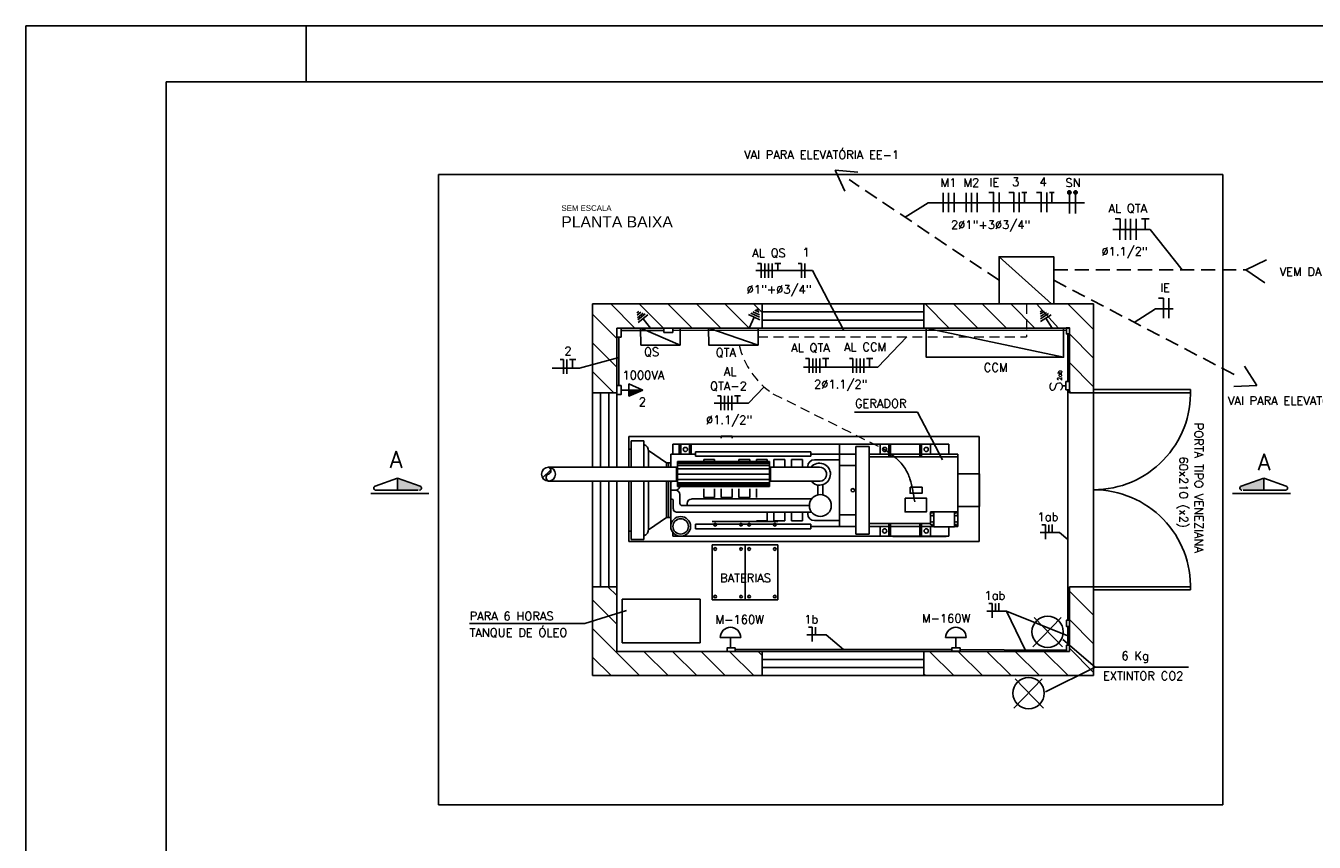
# Model space of a CAD drawing. Header units: millimetres. Extents: x 439.7 to 481.7, y 411.1 to 440.8.
# Tile 2 of 4: x 439.7 to 462.7, y 426.2 to 440.8. Entities that reach past the tile are written whole.
import ezdxf
from ezdxf.enums import TextEntityAlignment as Align

# ---------------------------------------------------------------- set-up
doc = ezdxf.new("R2010")
doc.units = ezdxf.units.MM
doc.linetypes.add('CONTINUO', pattern=[0])
doc.linetypes.add('HIDDEN', pattern=[0.375, 0.25, -0.125])
for name, color, linetype in [('004', 2, 'Continuous'), ('EGERA240C', 240, 'Continuous'), ('ELE-DUTO', 8, 'Continuous'), ('ELE_CIR', 2, 'HIDDEN'), ('ELE_TX_CIR', 2, 'Continuous'), ('EPTOS200C', 8, 'Continuous'), ('ETXT004', 4, 'Continuous'), ('LGROSSA', 5, 'Continuous'), ('LMEDIA', 4, 'Continuous'), ('PADRÃO', 4, 'Continuous'), ('TP-POSTES', 2, 'Continuous'), ('txt_titulos', 5, 'Continuous')]:
    doc.layers.add(name, color=color, linetype=linetype)
doc.styles.add('ARIAL', font='ARIAL.TTF', dxfattribs={"height": 0.2})
doc.styles.add('ROMAND', font='ROMANS.SHX', dxfattribs={"oblique": 15, "height": 800})
doc.styles.add('ROMANS', font='romans')

msp = doc.modelspace()

# ---------------------------------------------------------------- hatches: boundary and pattern name
h = msp.add_hatch(color=7)
h.dxf.hatch_style = 1
h.paths.add_polyline_path([(446.377, 432.732), (446.377, 432.516), (446.766, 432.516, 0.841128), (446.778, 432.587)])
h = msp.add_hatch(color=7)
h.dxf.hatch_style = 1
h.paths.add_polyline_path([(461.815, 432.732), (461.815, 432.516), (461.426, 432.516, -0.841128), (461.413, 432.587)])
at = {"layer": 'EGERA240C', "linetype": 'Continuous'}
h = msp.add_hatch(dxfattribs=at)
h.set_pattern_fill('_U', scale=0.181534, angle=495.01, style=0, pattern_type=0)
h.set_pattern_definition([(224.99, (341.99984, 458.51344), (-0.12834117, 0.12838598), [])])
h.paths.add_polyline_path([(449.065, 432.926, -0.711559), (449.065, 432.802, 0.580274), (449.045, 432.695), (449.065, 432.678, -0.414214), (448.941, 432.802, -0.414214)])
at = {"layer": 'ELE_CIR'}
h = msp.add_hatch(color=2, dxfattribs=at)
h.paths.add_polyline_path([(458.32, 437.823, 1), (458.38, 437.823, 1)])
h.paths.add_polyline_path([(458.49, 437.823, 1), (458.431, 437.823, 1)])
at = {"layer": 'EPTOS200C'}
msp.add_hatch(color=256, dxfattribs=at).paths.add_polyline_path([(450.501, 434.192), (450.501, 434.301), (450.745, 434.301)])

# ---------------------------------------------------------------- linework, layer by layer
at = {"color": 7}
for p, q in [((447.105, 426.906), (447.105, 438.141)), ((461.086, 438.141), (447.105, 438.141)), ((447.105, 438.141), (447.105, 426.906)), ((461.086, 438.141), (447.105, 438.141)), ((461.086, 426.906), (461.086, 438.141)), ((461.086, 438.141), (461.086, 426.906)), ((452.876, 435.836), (449.851, 435.836)), ((450.283, 435.219), (449.851, 435.651)), ((450.607, 435.404), (450.175, 435.836)), ((451.117, 435.404), (450.684, 435.836)), ((451.626, 435.404), (451.194, 435.836)), ((452.135, 435.404), (451.703, 435.836)), ((452.644, 435.404), (452.212, 435.836)), ((452.876, 435.682), (452.721, 435.836)), ((452.876, 435.836), (452.876, 435.404)), ((455.757, 435.836), (452.876, 435.836)), ((455.757, 435.692), (452.876, 435.692)), ((455.757, 435.836), (455.757, 435.404)), ((458.782, 435.836), (455.757, 435.836)), ((456.209, 435.404), (455.777, 435.836)), ((456.718, 435.404), (456.286, 435.836)), ((457.228, 435.404), (456.796, 435.836)), ((457.737, 435.404), (457.305, 435.836)), ((458.158, 435.403), (457.767, 435.836)), ((458.782, 435.378), (458.323, 435.836)), ((458.782, 435.836), (458.782, 434.252)), ((455.757, 435.548), (452.876, 435.548)), ((455.757, 435.404), (452.876, 435.404)), ((456.016, 435.404), (455.757, 435.404)), ((458.35, 435.404), (458.247, 435.404)), ((458.35, 435.404), (458.35, 434.252)), ((458.782, 434.869), (458.35, 435.301)), ((450.283, 434.71), (449.851, 435.142)), ((458.782, 434.359), (458.35, 434.792)), ((450.232, 434.252), (449.851, 434.633)), ((458.38, 434.252), (458.35, 434.282)), ((458.782, 434.31), (460.509, 434.31)), ((449.851, 434.252), (449.851, 432.926)), ((450.283, 434.252), (450.283, 432.926)), ((458.782, 434.252), (458.35, 434.252)), ((458.782, 434.252), (458.782, 430.795)), ((458.782, 434.252), (460.51, 434.252)), ((450.542, 433.394), (450.766, 433.394)), ((450.766, 432.926), (450.766, 433.394)), ((452.145, 433.478), (452.145, 433.441)), ((452.145, 433.478), (452.341, 433.478)), ((452.341, 433.478), (452.341, 433.441)), ((450.849, 432.926), (450.849, 433.223)), ((451.169, 433.004), (450.849, 433.223)), ((451.246, 432.926), (451.246, 433.16)), ((451.688, 433.16), (451.246, 433.16)), ((451.281, 433.336), (451.281, 433.16)), ((451.281, 433.336), (454.252, 433.336)), ((451.394, 433.336), (451.394, 433.16)), ((451.425, 433.336), (451.425, 433.16)), ((451.581, 433.336), (451.581, 433.16)), ((451.612, 433.336), (451.612, 433.16)), ((451.688, 433.201), (451.688, 433.119)), ((451.688, 433.201), (453.742, 433.201)), ((453.742, 433.201), (453.742, 433.119)), ((453.742, 433.16), (454.252, 433.16)), ((454.252, 433.336), (456.204, 433.336)), ((454.252, 433.336), (454.252, 431.87)), ((454.252, 433.16), (454.546, 433.16)), ((454.546, 433.297), (454.78, 433.297)), ((454.546, 431.733), (454.546, 433.297)), ((454.78, 431.733), (454.78, 433.297)), ((454.78, 433.16), (455.132, 433.16)), ((454.976, 433.336), (454.976, 433.16)), ((455.132, 433.336), (455.132, 433.109)), ((455.163, 433.336), (455.163, 433.109)), ((455.163, 433.16), (455.686, 433.16)), ((455.686, 433.336), (455.686, 433.109)), ((455.716, 433.336), (455.716, 433.109)), ((455.716, 433.16), (456.36, 433.16)), ((455.873, 433.336), (455.873, 433.16)), ((456.204, 433.16), (456.204, 433.336)), ((456.36, 431.87), (456.36, 433.16)), ((449.065, 432.926), (451.346, 432.926)), ((449.851, 433.094), (449.851, 432.926)), ((450.283, 433.094), (450.283, 432.926)), ((451.169, 432.926), (451.169, 433.004)), ((451.169, 433.004), (451.246, 433.004)), ((451.208, 432.926), (451.208, 433.004)), ((451.346, 432.926), (451.346, 432.678)), ((451.366, 433.026), (451.366, 432.579)), ((453.007, 433.026), (451.366, 433.026)), ((453.007, 433.013), (451.366, 433.013)), ((453.007, 432.99), (451.366, 432.99)), ((453.007, 432.957), (451.366, 432.957)), ((453.007, 432.899), (451.366, 432.899)), ((451.688, 433.119), (453.742, 433.119)), ((451.833, 433.062), (451.833, 433.026)), ((451.833, 433.062), (452.028, 433.062)), ((452.028, 433.062), (452.028, 433.026)), ((452.458, 433.062), (452.458, 433.026)), ((452.458, 433.062), (452.653, 433.062)), ((452.653, 433.062), (452.653, 433.026)), ((452.771, 433.062), (452.771, 433.026)), ((452.771, 433.062), (452.966, 433.062)), ((452.966, 433.062), (452.966, 433.026)), ((453.007, 433.026), (453.007, 432.579)), ((453.026, 432.926), (453.026, 432.678)), ((453.897, 432.926), (453.026, 432.926)), ((453.083, 433.062), (453.083, 432.926)), ((453.083, 433.062), (453.279, 433.062)), ((453.279, 433.062), (453.279, 432.926)), ((453.396, 433.062), (453.396, 432.926)), ((453.396, 433.062), (453.591, 433.062)), ((453.591, 433.062), (453.591, 432.926)), ((453.687, 432.94), (453.687, 432.926)), ((453.805, 433.057), (454.252, 433.057)), ((454.252, 432.955), (454.546, 432.955)), ((454.78, 433.109), (456.36, 433.109)), ((446.377, 432.732), (445.975, 432.588)), ((446.778, 432.587), (446.377, 432.732)), ((446.377, 432.732), (446.377, 432.516)), ((449.065, 432.678), (451.346, 432.678)), ((449.851, 432.678), (449.851, 430.795)), ((449.995, 432.678), (449.995, 430.795)), ((450.139, 432.678), (450.139, 430.795)), ((450.283, 432.678), (450.283, 430.795)), ((450.766, 431.636), (450.766, 432.678)), ((450.849, 431.807), (450.849, 432.678)), ((451.169, 432.026), (451.169, 432.678)), ((451.208, 432.026), (451.208, 432.678)), ((451.246, 431.87), (451.246, 432.678)), ((451.246, 432.671), (451.252, 432.671)), ((453.007, 432.803), (451.366, 432.803)), ((453.007, 432.706), (451.366, 432.706)), ((453.874, 432.678), (453.026, 432.678)), ((456.36, 432.808), (456.751, 432.808)), ((456.751, 432.222), (456.751, 432.808)), ((461.413, 432.587), (461.815, 432.732)), ((461.815, 432.732), (462.217, 432.588)), ((461.815, 432.732), (461.815, 432.516)), ((446.936, 432.456), (445.897, 432.456)), ((445.987, 432.516), (446.741, 432.516)), ((451.246, 432.515), (451.33, 432.515)), ((453.007, 432.647), (451.366, 432.647)), ((453.007, 432.615), (451.366, 432.615)), ((453.007, 432.592), (451.366, 432.592)), ((453.007, 432.579), (451.366, 432.579)), ((451.408, 432.28), (451.408, 432.437)), ((451.833, 432.383), (451.833, 432.539)), ((452.028, 432.383), (452.028, 432.539)), ((452.145, 432.383), (452.145, 432.539)), ((452.341, 432.383), (452.341, 432.539)), ((452.458, 432.383), (452.458, 432.539)), ((452.653, 432.383), (452.653, 432.539)), ((452.771, 432.383), (452.771, 432.539)), ((453.867, 432.432), (453.867, 432.598)), ((453.956, 432.432), (453.956, 432.598)), ((461.255, 432.456), (462.294, 432.456)), ((462.204, 432.516), (461.45, 432.516)), ((451.246, 432.359), (451.252, 432.359)), ((451.291, 432.183), (451.291, 432.32)), ((451.447, 432.241), (453.716, 432.241)), ((451.539, 432.28), (451.539, 432.241)), ((451.618, 432.359), (453.755, 432.359)), ((451.833, 432.383), (452.028, 432.383)), ((452.145, 432.383), (452.341, 432.383)), ((452.458, 432.383), (452.653, 432.383)), ((456.36, 432.222), (456.751, 432.222)), ((451.169, 432.026), (450.849, 431.807)), ((451.169, 432.026), (451.246, 432.026)), ((451.35, 432.124), (453.755, 432.124)), ((452.966, 431.968), (452.966, 432.124)), ((453.083, 431.968), (453.083, 432.124)), ((453.279, 431.968), (453.279, 432.124)), ((453.396, 431.968), (453.396, 432.124)), ((453.591, 431.968), (453.591, 432.124)), ((453.687, 432.09), (453.687, 432.124)), ((454.252, 432.075), (454.546, 432.075)), ((455.872, 431.921), (455.872, 432.132)), ((455.872, 432.132), (456.36, 432.132)), ((455.932, 431.862), (455.932, 432.132)), ((456.3, 431.862), (456.3, 432.132)), ((451.281, 431.694), (451.281, 431.765)), ((451.688, 431.829), (451.688, 431.911)), ((451.688, 431.911), (453.742, 431.911)), ((451.688, 431.829), (453.742, 431.829)), ((451.983, 431.956), (453.155, 431.956)), ((452.771, 431.968), (452.966, 431.968)), ((453.083, 431.968), (453.279, 431.968)), ((453.396, 431.968), (453.591, 431.968)), ((453.742, 431.829), (453.742, 431.911)), ((453.742, 431.87), (454.546, 431.87)), ((453.805, 431.973), (454.252, 431.973)), ((454.78, 431.921), (455.872, 431.921)), ((454.78, 431.87), (455.132, 431.87)), ((454.976, 431.694), (454.976, 431.87)), ((455.132, 431.694), (455.132, 431.921)), ((455.163, 431.694), (455.163, 431.921)), ((455.163, 431.87), (455.686, 431.87)), ((455.686, 431.694), (455.686, 431.921)), ((455.716, 431.694), (455.716, 431.921)), ((455.716, 431.87), (455.932, 431.87)), ((455.873, 431.694), (455.873, 431.87)), ((455.932, 431.862), (456.3, 431.862)), ((456.204, 431.694), (456.204, 431.862)), ((456.3, 431.87), (456.36, 431.87)), ((450.542, 431.636), (450.766, 431.636)), ((451.281, 431.694), (456.204, 431.694)), ((451.983, 431.54), (453.155, 431.54)), ((451.983, 430.563), (451.983, 431.54)), ((452.569, 430.563), (452.569, 431.54)), ((453.155, 430.563), (453.155, 431.54)), ((454.546, 431.733), (454.78, 431.733)), ((449.851, 430.795), (449.851, 429.211)), ((450.283, 430.795), (449.851, 430.795)), ((450.283, 430.636), (450.124, 430.795)), ((450.283, 430.795), (450.283, 429.643)), ((458.35, 430.795), (458.35, 429.643)), ((458.782, 430.795), (458.35, 430.795)), ((458.782, 430.285), (458.35, 430.718)), ((458.782, 430.795), (458.782, 429.211)), ((458.782, 430.795), (460.51, 430.795)), ((458.782, 430.737), (460.509, 430.737)), ((450.283, 430.126), (449.851, 430.559)), ((451.983, 430.563), (453.155, 430.563)), ((457.698, 429.722), (458.204, 430.246)), ((458.228, 429.722), (457.721, 430.246)), ((458.782, 429.776), (458.35, 430.208)), ((450.69, 429.211), (449.851, 430.049)), ((458.782, 429.267), (458.35, 429.699)), ((450.181, 429.211), (449.851, 429.54)), ((452.876, 429.643), (450.283, 429.643)), ((451.199, 429.211), (450.767, 429.643)), ((451.708, 429.211), (451.276, 429.643)), ((452.218, 429.211), (451.786, 429.643)), ((452.727, 429.211), (452.295, 429.643)), ((452.876, 429.571), (452.804, 429.643)), ((452.876, 429.211), (452.876, 429.643)), ((455.757, 429.643), (452.876, 429.643)), ((455.757, 429.499), (452.876, 429.499)), ((455.757, 429.211), (455.757, 429.643)), ((458.35, 429.643), (455.757, 429.643)), ((456.292, 429.211), (455.86, 429.643)), ((456.801, 429.211), (456.369, 429.643)), ((457.31, 429.211), (456.878, 429.643)), ((457.82, 429.211), (457.387, 429.643)), ((458.329, 429.211), (457.897, 429.643)), ((455.757, 429.355), (452.876, 429.355)), ((455.783, 429.211), (455.757, 429.236)), ((458.808, 429.358), (457.924, 428.919)), ((452.876, 429.211), (449.851, 429.211)), ((455.757, 429.211), (452.876, 429.211)), ((458.782, 429.211), (455.757, 429.211)), ((457.359, 428.628), (457.865, 429.152)), ((457.889, 428.628), (457.383, 429.152)), ((461.086, 426.906), (447.105, 426.906)), ((461.086, 426.906), (447.105, 426.906))]:
    msp.add_line(p, q, dxfattribs=at)
for points in [[(450.501, 432.678), (450.501, 431.601), (456.74, 431.601), (456.74, 433.47), (450.501, 433.47), (450.501, 432.926)], [(455.204, 431.69), (456.154, 431.69)], [(460.472, 429.358), (458.808, 429.358), (458.235, 429.854)]]:
    msp.add_lwpolyline(points, dxfattribs=at)
for points in [[(455.51, 432.569), (455.724, 432.569), (455.724, 432.461), (455.51, 432.461)], [(455.423, 432.374), (455.801, 432.374), (455.801, 432.129), (455.423, 432.129)], [(451.767, 429.796), (451.767, 430.57), (450.381, 430.57), (450.381, 429.796)]]:
    msp.add_lwpolyline(points, close=True, dxfattribs=at)
for centre, radius in [((451.507, 433.241), 0.0377), ((455.058, 433.241), 0.0377), ((455.798, 433.241), 0.0377), ((453.912, 432.241), 0.195), ((454.491, 432.515), 0.0301), ((451.422, 431.87), 0.176), ((451.422, 431.87), 0.137), ((455.902, 432.087), 0.0301), ((456.33, 432.087), 0.0301), ((452.039, 431.901), 0.0241), ((452.498, 431.901), 0.0241), ((452.641, 431.901), 0.0241), ((453.099, 431.901), 0.0241), ((455.058, 431.789), 0.0377), ((455.798, 431.789), 0.0377), ((455.902, 431.924), 0.0301), ((456.33, 431.924), 0.0301), ((452.039, 431.467), 0.0241), ((452.498, 431.467), 0.0241), ((452.641, 431.467), 0.0241), ((453.099, 431.467), 0.0241), ((452.039, 430.618), 0.0241), ((452.498, 430.618), 0.0241), ((452.641, 430.618), 0.0241), ((453.099, 430.618), 0.0241), ((457.963, 429.991), 0.279), ((457.624, 428.897), 0.279)]:
    msp.add_circle(centre, radius, dxfattribs=at)
for centre, radius, start, end in [((458.782, 434.252), 1.728, 270, 1.9102), ((450.724, 433.213), 0.125, 355.513, 70.5585), ((453.805, 432.94), 0.117, 90, 180), ((453.897, 432.801), 0.195, 218.9665, 140.2534), ((453.897, 432.801), 0.125, 259.733, 90), ((451.252, 432.71), 0.0391, 270, 304.6966), ((445.987, 432.553), 0.0369, 109.681, 269.9535), ((446.766, 432.553), 0.0369, 269.9535, 70.2261), ((451.33, 432.593), 0.0782, 270, 349.5858), ((451.33, 432.437), 0.0782, 0, 90), ((458.782, 430.795), 1.728, 358.0898, 90), ((461.426, 432.553), 0.0369, 109.7739, 270.0465), ((462.204, 432.553), 0.0369, 270.0465, 70.319), ((451.252, 432.32), 0.0391, 0, 90), ((451.447, 432.28), 0.0391, 180, 270), ((451.618, 432.28), 0.0782, 90, 180), ((451.35, 432.183), 0.0586, 180, 270), ((453.805, 432.09), 0.117, 180, 270), ((450.724, 431.817), 0.125, 289.4415, 4.487)]:
    msp.add_arc(centre, radius, start, end, dxfattribs=at)
at = {"layer": '004'}
for p, q in [((452.76, 436.431), (453.771, 436.431)), ((452.855, 436.558), (452.855, 436.303)), ((452.922, 436.558), (452.922, 436.303)), ((452.985, 436.558), (452.985, 436.303)), ((453.051, 436.558), (453.051, 436.303)), ((453.099, 436.558), (453.208, 436.558)), ((453.154, 436.558), (453.154, 436.431)), ((453.578, 436.558), (453.578, 436.303)), ((453.637, 436.558), (453.637, 436.303)), ((453.771, 436.431), (454.333, 435.364)), ((450.676, 435.703), (450.64, 435.674)), ((450.712, 435.689), (450.645, 435.636)), ((450.755, 435.672), (450.652, 435.59)), ((450.79, 435.657), (450.658, 435.552)), ((452.829, 435.601), (452.675, 435.673)), ((452.825, 435.64), (452.707, 435.695)), ((452.821, 435.686), (452.745, 435.722)), ((452.818, 435.724), (452.776, 435.744)), ((457.869, 435.719), (457.83, 435.695)), ((457.904, 435.702), (457.832, 435.656)), ((457.945, 435.68), (457.834, 435.61)), ((457.979, 435.662), (457.836, 435.571)), ((450.837, 435.639), (450.665, 435.502)), ((450.751, 435.571), (450.884, 435.404)), ((452.833, 435.551), (452.634, 435.644)), ((452.734, 435.598), (452.644, 435.404)), ((458.023, 435.639), (457.838, 435.521)), ((457.93, 435.58), (458.045, 435.401)), ((454.938, 434.71), (455.451, 435.251)), ((449.335, 434.844), (449.335, 434.589)), ((449.394, 434.844), (449.394, 434.589)), ((449.441, 434.844), (449.551, 434.844)), ((449.496, 434.844), (449.496, 434.693)), ((453.711, 434.861), (453.711, 434.606)), ((453.775, 434.861), (453.775, 434.606)), ((453.838, 434.861), (453.838, 434.606)), ((453.904, 434.861), (453.904, 434.606)), ((453.952, 434.861), (454.061, 434.861)), ((454.007, 434.861), (454.007, 434.71)), ((454.492, 434.861), (454.492, 434.606)), ((454.558, 434.861), (454.558, 434.606)), ((454.622, 434.861), (454.622, 434.606)), ((454.688, 434.861), (454.688, 434.606)), ((454.736, 434.861), (454.845, 434.861)), ((454.79, 434.861), (454.79, 434.71)), ((453.611, 434.71), (454.938, 434.71)), ((452.14, 434.195), (452.14, 433.94)), ((452.204, 434.195), (452.204, 433.94)), ((452.267, 434.195), (452.267, 433.94)), ((452.333, 434.195), (452.333, 433.94)), ((452.381, 434.195), (452.49, 434.195)), ((452.436, 434.195), (452.436, 434.068)), ((457.827, 431.762), (458.175, 431.762)), ((457.923, 431.899), (457.923, 431.644)), ((457.982, 431.899), (457.982, 431.765)), ((458.041, 431.902), (458.041, 431.767)), ((458.324, 431.635), (458.175, 431.762)), ((456.976, 430.497), (456.976, 430.242)), ((457.035, 430.497), (457.035, 430.362)), ((457.094, 430.499), (457.094, 430.365)), ((456.88, 430.36), (457.228, 430.36)), ((457.56, 429.667), (457.228, 430.36)), ((457.228, 430.36), (458.324, 429.919)), ((453.669, 429.935), (454.017, 429.935)), ((453.765, 430.072), (453.765, 429.817)), ((453.824, 430.072), (453.824, 429.938)), ((454.325, 429.673), (454.017, 429.935))]:
    msp.add_line(p, q, dxfattribs=at)
at = {"layer": '004', "color": 9}
for p, q in [((454.522, 433.904), (455.645, 433.904)), ((455.645, 433.904), (456.086, 433.058))]:
    msp.add_line(p, q, dxfattribs=at)
at = {"layer": '004'}
for points in [[(452.855, 436.558), (452.792, 436.558)], [(453.578, 436.558), (453.515, 436.558)], [(449.131, 434.693), (449.617, 434.693), (450.321, 434.883)], [(449.335, 434.844), (449.272, 434.844)], [(453.711, 434.861), (453.648, 434.861)], [(454.492, 434.861), (454.429, 434.861)], [(452.018, 434.068), (452.631, 434.068), (452.909, 434.356)], [(452.14, 434.195), (452.077, 434.195)], [(457.923, 431.899), (457.859, 431.899)], [(456.976, 430.497), (456.913, 430.497)], [(453.765, 430.072), (453.702, 430.072)]]:
    msp.add_lwpolyline(points, dxfattribs=at)
at = {"layer": '004', "color": 9}
msp.add_lwpolyline([(447.658, 430.142), (449.711, 430.142), (450.459, 430.372)], dxfattribs=at)
at = {"layer": 'EGERA240C', "color": 7}
for p, q in [((450.542, 432.926), (450.542, 433.394)), ((450.497, 433.246), (450.542, 433.246)), ((450.497, 432.926), (450.497, 433.246)), ((450.497, 431.785), (450.497, 432.678)), ((450.542, 431.636), (450.542, 432.678))]:
    msp.add_line(p, q, dxfattribs=at)
at = {"layer": 'EGERA240C', "color": 1}
msp.add_line((450.497, 431.785), (450.542, 431.785), dxfattribs=at)
at = {"layer": 'EGERA240C', "color": 7}
msp.add_lwpolyline([(449.065, 432.678), (449.045, 432.695, -0.580274), (449.065, 432.802, 0.71156), (449.065, 432.926, -8.110244)], format="xyb", dxfattribs=at)
msp.add_circle((449.065, 432.802), 0.124, dxfattribs=at)
at = {"layer": 'ELE-DUTO'}
for p, q in [((454.176, 438.217), (454.349, 437.848)), ((454.582, 438.183), (454.176, 438.217)), ((461.863, 436.621), (461.497, 436.441)), ((461.497, 436.441), (461.836, 436.214)), ((461.691, 434.38), (461.473, 434.724)), ((461.284, 434.363), (461.691, 434.38)), ((452.395, 429.673), (456.255, 429.674))]:
    msp.add_line(p, q, dxfattribs=at)
at = {"layer": 'ELE-DUTO', "linetype": 'HIDDEN'}
for points in [[(457.096, 436.256), (454.425, 438.051)], [(458.073, 436.441), (461.497, 436.441)], [(458.073, 436.256), (461.395, 434.521)]]:
    msp.add_lwpolyline(points, dxfattribs=at)
at = {"layer": 'ELE_CIR', "linetype": 'Continuous'}
for p, q in [((457.097, 437.822), (457.096, 437.469)), ((457.458, 437.822), (457.456, 437.469)), ((457.505, 437.822), (457.592, 437.822)), ((457.548, 437.822), (457.548, 437.635)), ((457.947, 437.822), (457.946, 437.469)), ((457.995, 437.822), (458.081, 437.822)), ((458.038, 437.822), (458.038, 437.635)), ((458.35, 437.823), (458.35, 437.448)), ((458.46, 437.823), (458.46, 437.448)), ((459.352, 437.351), (459.35, 436.975)), ((459.441, 437.35), (459.438, 436.975)), ((459.541, 437.35), (459.54, 436.975)), ((459.702, 437.35), (459.702, 437.164)), ((460.123, 435.937), (460.122, 435.584))]:
    msp.add_line(p, q, dxfattribs=at)
at = {"layer": 'ELE_CIR', "linetype": 'CONTINUO', "lineweight": -3}
for p, q in [((455.831, 437.635), (458.619, 437.635)), ((459.887, 435.75), (460.202, 435.75))]:
    msp.add_line(p, q, dxfattribs=at)
at = {"layer": 'ELE_CIR', "linetype": 'Continuous', "lineweight": -3}
for p in [(459.124, 437.164), (460.363, 436.441)]:
    msp.add_line(p, (459.792, 437.164), dxfattribs=at)
at = {"layer": 'ELE_CIR', "linetype": 'Continuous'}
for points in [[(456.101, 437.814), (456.101, 437.483)], [(456.101, 437.8), (456.101, 437.469)], [(456.198, 437.814), (456.198, 437.483)], [(456.198, 437.8), (456.198, 437.469)], [(456.297, 437.814), (456.297, 437.483)], [(456.297, 437.8), (456.297, 437.469)], [(456.51, 437.813), (456.51, 437.482)], [(456.51, 437.8), (456.51, 437.469)], [(456.608, 437.813), (456.608, 437.482)], [(456.608, 437.8), (456.608, 437.469)], [(456.706, 437.813), (456.706, 437.482)], [(456.706, 437.8), (456.706, 437.469)], [(456.913, 437.822), (456.999, 437.822), (456.999, 437.469)], [(457.273, 437.822), (457.359, 437.822), (457.359, 437.469)], [(457.763, 437.822), (457.849, 437.822), (457.849, 437.469)], [(459.167, 437.352), (459.253, 437.352), (459.25, 436.977)], [(459.702, 437.35), (459.634, 437.35)], [(459.702, 437.35), (459.771, 437.35)], [(459.938, 435.937), (460.025, 435.937), (460.025, 435.584)]]:
    msp.add_lwpolyline(points, dxfattribs=at)
at = {"layer": 'ELE_CIR', "linetype": 'CONTINUO', "lineweight": -3}
for points in [[(455.422, 437.382), (455.831, 437.635)], [(459.508, 435.507), (459.887, 435.75)]]:
    msp.add_lwpolyline(points, dxfattribs=at)
at = {"layer": 'ELE_CIR', "color": 2}
for centre in [(458.35, 437.823), (458.46, 437.823)]:
    msp.add_circle(centre, 0.0296, dxfattribs=at)
at = {"layer": 'EPTOS200C'}
for p, q in [((457.096, 436.676), (458.03, 435.836)), ((450.713, 435.404), (451.416, 435.101)), ((458.298, 435.36), (451.282, 435.366)), ((451.924, 435.404), (452.803, 435.098)), ((458.324, 435.3), (458.32, 434.451)), ((450.359, 434.301), (450.501, 434.301)), ((458.222, 434.378), (458.29, 434.378)), ((458.324, 434.305), (458.324, 430.196)), ((458.324, 430.087), (458.324, 429.752)), ((456.34, 429.704), (456.317, 429.704)), ((457.187, 429.669), (456.402, 429.674)), ((458.298, 429.662), (457.187, 429.669))]:
    msp.add_line(p, q, dxfattribs=at)
at = {"layer": 'EPTOS200C', "linetype": 'HIDDEN', "lineweight": 5, "ltscale": 0.7}
for p in [(457.584, 435.836), (452.802, 435.251)]:
    msp.add_line(p, (457.584, 435.251), dxfattribs=at)
at = {"layer": 'EPTOS200C'}
for points in [[(458.073, 435.836), (457.096, 435.836), (457.096, 436.676), (458.073, 436.676)], [(450.283, 435.404), (450.283, 435.244), (450.359, 435.244), (450.359, 435.404)], [(451.416, 435.101), (451.414, 435.404), (450.708, 435.404), (450.714, 435.101)], [(451.282, 435.404), (451.122, 435.404), (451.122, 435.329), (451.282, 435.329)], [(452.803, 435.098), (452.801, 435.404), (451.918, 435.404), (451.926, 435.098)], [(455.799, 435.401), (458.247, 435.401), (458.247, 434.884), (455.799, 434.884)], [(458.35, 435.3), (458.35, 435.41), (458.298, 435.41), (458.298, 435.3)], [(450.283, 434.381), (450.283, 434.221), (450.359, 434.221), (450.359, 434.381)], [(450.745, 434.301), (450.501, 434.192), (450.501, 434.409)], [(458.29, 434.451), (458.29, 434.305), (458.35, 434.305), (458.35, 434.451)], [(458.35, 430.087), (458.35, 430.196), (458.298, 430.196), (458.298, 430.087)], [(452.395, 429.703), (452.248, 429.703), (452.248, 429.643), (452.395, 429.643)], [(456.402, 429.704), (456.255, 429.704), (456.255, 429.644), (456.402, 429.644)], [(458.35, 429.643), (458.35, 429.752), (458.298, 429.752), (458.298, 429.643)]]:
    msp.add_lwpolyline(points, close=True, dxfattribs=at)
for points in [[(450.321, 434.381), (450.321, 435.244)], [(451.122, 435.362), (450.359, 435.362)], [(455.799, 435.401), (458.247, 434.884)], [(450.745, 434.301), (450.501, 434.301)], [(452.127, 429.889), (452.494, 429.889)], [(452.31, 429.703), (452.31, 429.889)], [(456.145, 429.891), (456.512, 429.891)], [(456.328, 429.704), (456.328, 429.891)]]:
    msp.add_lwpolyline(points, dxfattribs=at)
at = {"layer": 'EPTOS200C', "linetype": 'HIDDEN', "lineweight": 5, "ltscale": 0.7}
msp.add_lwpolyline([(453.066, 434.235), (455.058, 433.241)], dxfattribs=at)
msp.add_arc((453.865, 435.433), 1.44, 193.4611, 236.2992, dxfattribs=at)
at = {"layer": 'EPTOS200C'}
for centre in [(452.31, 429.888), (456.328, 429.889)]:
    msp.add_arc(centre, 0.183, 0.455, 179.545, dxfattribs=at)
msp.add_spline([(455.058, 433.241), (455.424, 432.901), (455.507, 432.716), (455.594, 432.306)], degree=3, dxfattribs=at)
at = {"layer": 'ETXT004', "color": 1}
msp.add_line((458.782, 430.795), (458.781, 430.795), dxfattribs=at)
at = {"layer": 'LGROSSA', "color": 7}
for p, q in [((449.851, 435.836), (449.851, 434.252)), ((450.283, 435.404), (450.283, 434.252)), ((452.876, 435.404), (450.283, 435.404)), ((450.283, 434.252), (449.851, 434.252))]:
    msp.add_line(p, q, dxfattribs=at)
at = {"layer": 'LMEDIA', "color": 7}
for p, q in [((449.995, 434.252), (449.995, 432.926)), ((450.139, 434.252), (450.139, 432.926)), ((449.995, 433.094), (449.995, 432.926)), ((450.139, 433.094), (450.139, 432.926))]:
    msp.add_line(p, q, dxfattribs=at)
at = {"layer": 'PADRÃO', "color": 2}
for p, q in [((439.749, 440.793), (439.749, 411.093)), ((439.749, 440.793), (481.749, 440.793)), ((439.749, 411.093), (439.749, 440.793)), ((444.749, 439.793), (444.749, 440.793)), ((444.749, 439.793), (444.749, 440.793))]:
    msp.add_line(p, q, dxfattribs=at)
at = {"layer": 'PADRÃO', "color": 1}
for q in [(442.249, 412.093), (480.749, 439.793)]:
    msp.add_line((442.249, 439.793), q, dxfattribs=at)

# ---------------------------------------------------------------- texts
at = {"color": 7, "style": 'ROMAND'}
for p in [(446.239, 432.915), (461.711, 432.871)]:
    msp.add_text('A', height=0.295, dxfattribs=at).set_placement(p)
at = {"layer": '004', "color": 2, "style": 'ROMANS'}
for s, p in [('VAI PARA ELEVATÓRIA EE-1', (452.553, 438.419)), ('VEM DA SE MONOPOSTE', (462.098, 436.337)), ('VAI PARA ELEVATÓRIA EE-1', (461.176, 434.034)), ('6 Kg', (459.278, 429.488)), ('EXTINTOR CO2', (458.949, 429.131))]:
    msp.add_text(s, height=0.15, dxfattribs=at).set_placement(p)
at = {"layer": '004', "style": 'ROMANS'}
for s, p in [('AL QS', (452.697, 436.67)), ('1', (453.593, 436.683)), ('%%C1"+%%C3/4"', (452.597, 436.02)), ('2', (449.35, 434.922)), ('QS', (450.768, 434.906)), ('QTA', (452.048, 434.895)), ('AL QTA', (453.391, 434.98)), ('AL CCM', (454.333, 434.993)), ('CCM', (456.824, 434.628)), ('AL ', (452.192, 434.556)), ('QTA-2', (451.946, 434.297)), ('2%%C1.1/2"', (453.799, 434.33)), ('2', (450.677, 434.016)), ('GERADOR', (454.528, 433.986)), ('%%C1.1/2"', (451.874, 433.694)), ('1ab', (457.782, 431.966)), ('1ab', (456.836, 430.563)), ('PARA 6 HORAS', (447.66, 430.197)), ('1b', (453.625, 430.139)), ('TANQUE DE ÓLEO', (447.66, 429.902))]:
    msp.add_text(s, height=0.15, dxfattribs=at).set_placement(p)
msp.add_text('1000VA', height=0.15, dxfattribs=at).set_placement((450.385, 434.566), align=Align.MIDDLE_LEFT)
at = {"layer": '004', "color": 2, "linetype": 'ByBlock', "style": 'ROMANS'}
for s, p in [('PORTA TIPO VENEZIANA', (460.658, 432.555)), ('60x210 (x2)', (460.375, 432.478))]:
    msp.add_text(s, height=0.15, rotation=270, dxfattribs=at).set_placement(p, align=Align.MIDDLE)
at = {"layer": '004', "style": 'ROMANS'}
msp.add_text('BATERIAS', height=0.15, dxfattribs=at).set_placement((453.031, 430.952), align=Align.MIDDLE_RIGHT)
at = {"layer": '004', "char_height": 0.15, "attachment_point": 5, "style": 'ROMANS'}
for insert in [(452.473, 430.21), (456.153, 430.231)]:
    msp.add_mtext('M-160W', dxfattribs=dict(at, insert=insert))
at = {"layer": 'ELE_TX_CIR', "lineweight": -3, "style": 'ROMANS'}
for s, p in [('M1 ', (456.054, 437.922)), ('M2 ', (456.463, 437.922)), ('IE', (456.926, 437.928)), ('3', (457.329, 437.936)), ('4', (457.819, 437.936)), ('IE', (459.97, 436.051))]:
    msp.add_text(s, height=0.15, dxfattribs=at).set_placement(p)
at = {"layer": 'ELE_TX_CIR', "linetype": 'Continuous', "lineweight": -3, "style": 'ROMANS'}
for s, p in [('AL QTA', (459.047, 437.465)), ('2%%C1"+3%%C3/4"', (456.239, 437.171)), ('%%C1.1/2"', (458.922, 436.696))]:
    msp.add_text(s, height=0.15, dxfattribs=at).set_placement(p)
at = {"layer": 'ELE_TX_CIR', "color": 2, "linetype": 'Continuous', "insert": (458.281, 437.996), "char_height": 0.15, "attachment_point": 4, "style": 'ROMANS'}
msp.add_mtext('SN', dxfattribs=at)
at = {"layer": 'EPTOS200C', "style": 'ROMANS'}
for s, height, rotation, p in [('2ab', 0.075, 90, (458.176, 434.468)), ('S', 0.222, 89.953, (458.112, 434.268))]:
    msp.add_text(s, height=height, rotation=rotation, dxfattribs=at).set_placement(p, align=Align.MIDDLE_LEFT)
at = {"layer": 'TP-POSTES', "color": 2, "style": 'ARIAL'}
msp.add_text('SEM ESCALA', height=0.1, dxfattribs=at).set_placement((449.297, 437.494))
at = {"layer": 'txt_titulos', "color": 2, "style": 'ARIAL'}
msp.add_text('PLANTA BAIXA', height=0.2, dxfattribs=at).set_placement((449.295, 437.199))

doc.saveas('drawing.dxf')
